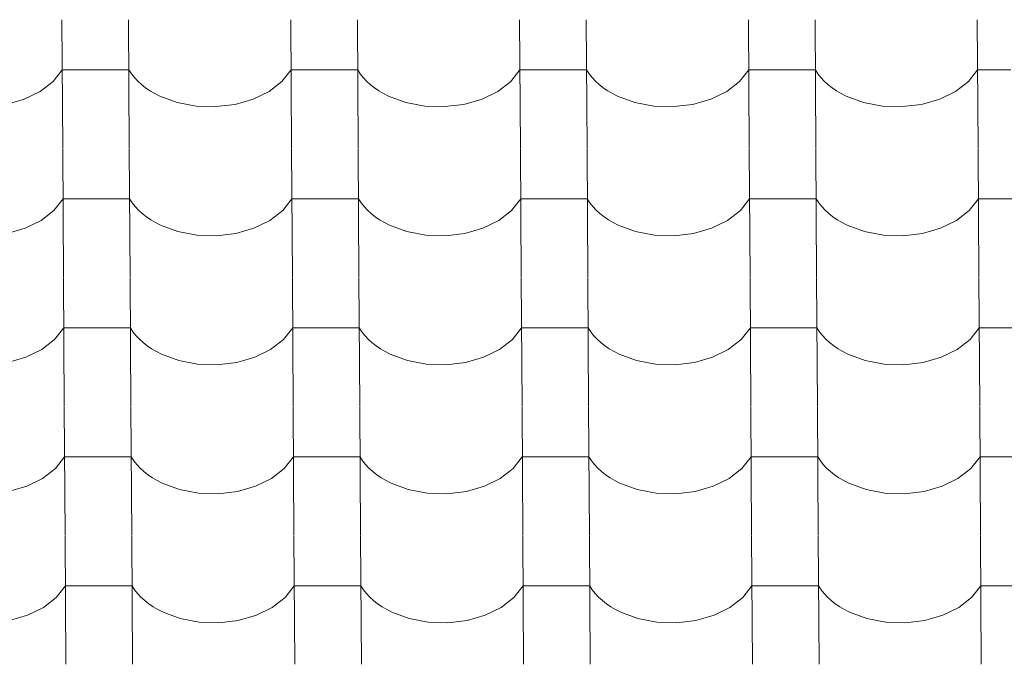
# Model space of a CAD drawing. Header units: millimetres. Extents: x -29001 to 109416, y -1251 to 13451.
# Tile 153 of 163: x -5852 to -5142, y 9963 to 10427. Entities that reach past the tile are written whole.
import ezdxf

# ---------------------------------------------------------------- set-up
doc = ezdxf.new("R2010")
doc.units = ezdxf.units.MM
doc.header["$MEASUREMENT"] = 0
doc.layers.add('POHLED JIŽNÍ_1_Konstrukce - nosné', color=7, linetype='Continuous')
doc.layers.add('POHLED JIŽNÍ_1_Nové_Výplně - Povrchové', color=7, linetype='Continuous')

# ---------------------------------------------------------------- blocks, each defined once
blk = doc.blocks.new('*X1', base_point=(-31394.74, -25864.88))
at = {"layer": 'POHLED JIŽNÍ_1_Nové_Výplně - Povrchové', "color": 21, "linetype": 'Continuous', "lineweight": 20, "true_color": 0xffaaaa}
for p, q in [((-5821.59, 10427.24), (-5821.01, 10334.56)), ((-5773.56, 10427.24), (-5772.98, 10334.56)), ((-5656.59, 10427.24), (-5656.01, 10334.56)), ((-5608.56, 10427.24), (-5607.98, 10334.56)), ((-5491.6, 10427.24), (-5491.02, 10334.56)), ((-5443.56, 10427.24), (-5442.98, 10334.56)), ((-5326.6, 10427.24), (-5326.02, 10334.56)), ((-5278.56, 10427.24), (-5277.99, 10334.56)), ((-5161.6, 10427.24), (-5161.02, 10334.56)), ((-5827.98, 10382.7), (-5821.37, 10391.08)), ((-5797.35, 10391.08), (-5821.37, 10391.08)), ((-5773.33, 10391.08), (-5797.35, 10391.08)), ((-5773.33, 10391.08), (-5771.49, 10388.29)), ((-5771.49, 10388.29), (-5769.35, 10385.59)), ((-5662.98, 10382.7), (-5656.37, 10391.08)), ((-5632.35, 10391.08), (-5656.37, 10391.08)), ((-5608.33, 10391.08), (-5632.35, 10391.08)), ((-5608.33, 10391.08), (-5606.49, 10388.29)), ((-5606.49, 10388.29), (-5604.35, 10385.59)), ((-5497.99, 10382.7), (-5491.37, 10391.08)), ((-5467.35, 10391.08), (-5491.37, 10391.08)), ((-5443.34, 10391.08), (-5467.35, 10391.08)), ((-5443.34, 10391.08), (-5441.49, 10388.29)), ((-5441.49, 10388.29), (-5439.36, 10385.59)), ((-5332.99, 10382.7), (-5326.37, 10391.08)), ((-5302.36, 10391.08), (-5326.37, 10391.08)), ((-5278.34, 10391.08), (-5302.36, 10391.08)), ((-5278.34, 10391.08), (-5276.5, 10388.29)), ((-5276.5, 10388.29), (-5274.36, 10385.59)), ((-5167.99, 10382.7), (-5161.38, 10391.08)), ((-5137.36, 10391.08), (-5161.38, 10391.08)), ((-5837.25, 10375.52), (-5827.98, 10382.7)), ((-5769.35, 10385.59), (-5766.93, 10383)), ((-5766.93, 10383), (-5764.23, 10380.54)), ((-5764.23, 10380.54), (-5761.28, 10378.21)), ((-5672.25, 10375.52), (-5662.98, 10382.7)), ((-5604.35, 10385.59), (-5601.93, 10383)), ((-5601.93, 10383), (-5599.23, 10380.54)), ((-5599.23, 10380.54), (-5596.28, 10378.21)), ((-5507.25, 10375.52), (-5497.99, 10382.7)), ((-5439.36, 10385.59), (-5436.93, 10383)), ((-5436.93, 10383), (-5434.24, 10380.54)), ((-5434.24, 10380.54), (-5431.28, 10378.21)), ((-5342.25, 10375.52), (-5332.99, 10382.7)), ((-5274.36, 10385.59), (-5271.94, 10383)), ((-5271.94, 10383), (-5269.24, 10380.54)), ((-5269.24, 10380.54), (-5266.28, 10378.21)), ((-5177.26, 10375.52), (-5167.99, 10382.7)), ((-5848.69, 10369.93), (-5837.25, 10375.52)), ((-5761.28, 10378.21), (-5758.08, 10376.04)), ((-5758.08, 10376.04), (-5754.65, 10374.02)), ((-5754.65, 10374.02), (-5751.02, 10372.17)), ((-5751.02, 10372.17), (-5738.55, 10367.6)), ((-5683.69, 10369.93), (-5672.25, 10375.52)), ((-5596.28, 10378.21), (-5593.08, 10376.04)), ((-5593.08, 10376.04), (-5589.66, 10374.02)), ((-5589.66, 10374.02), (-5586.02, 10372.17)), ((-5586.02, 10372.17), (-5573.55, 10367.6)), ((-5518.69, 10369.93), (-5507.25, 10375.52)), ((-5431.28, 10378.21), (-5428.08, 10376.04)), ((-5428.08, 10376.04), (-5424.66, 10374.02)), ((-5424.66, 10374.02), (-5421.03, 10372.17)), ((-5421.03, 10372.17), (-5408.55, 10367.6)), ((-5353.7, 10369.93), (-5342.25, 10375.52)), ((-5266.28, 10378.21), (-5263.09, 10376.04)), ((-5263.09, 10376.04), (-5259.66, 10374.02)), ((-5259.66, 10374.02), (-5256.03, 10372.17)), ((-5256.03, 10372.17), (-5243.56, 10367.6)), ((-5188.7, 10369.93), (-5177.26, 10375.52)), ((-5861.72, 10366.21), (-5848.69, 10369.93)), ((-5738.55, 10367.6), (-5724.87, 10365.01)), ((-5724.87, 10365.01), (-5710.69, 10364.54)), ((-5710.69, 10364.54), (-5696.73, 10366.21)), ((-5696.73, 10366.21), (-5683.69, 10369.93)), ((-5573.55, 10367.6), (-5559.87, 10365.01)), ((-5559.87, 10365.01), (-5545.69, 10364.54)), ((-5545.69, 10364.54), (-5531.73, 10366.21)), ((-5531.73, 10366.21), (-5518.69, 10369.93)), ((-5408.55, 10367.6), (-5394.88, 10365.01)), ((-5394.88, 10365.01), (-5380.7, 10364.54)), ((-5380.7, 10364.54), (-5366.73, 10366.21)), ((-5366.73, 10366.21), (-5353.7, 10369.93)), ((-5243.56, 10367.6), (-5229.88, 10365.01)), ((-5229.88, 10365.01), (-5215.7, 10364.54)), ((-5215.7, 10364.54), (-5201.73, 10366.21)), ((-5201.73, 10366.21), (-5188.7, 10369.93)), ((-5821.01, 10334.23), (-5820.43, 10241.55)), ((-5772.98, 10334.23), (-5772.4, 10241.55)), ((-5656.01, 10334.23), (-5655.43, 10241.55)), ((-5607.98, 10334.23), (-5607.4, 10241.55)), ((-5491.01, 10334.23), (-5490.44, 10241.55)), ((-5442.98, 10334.23), (-5442.4, 10241.55)), ((-5326.02, 10334.23), (-5325.44, 10241.55)), ((-5277.98, 10334.23), (-5277.4, 10241.55)), ((-5161.02, 10334.23), (-5160.44, 10241.55)), ((-5827.4, 10289.69), (-5820.78, 10298.07)), ((-5796.77, 10298.07), (-5820.78, 10298.07)), ((-5772.75, 10298.07), (-5796.77, 10298.07)), ((-5772.75, 10298.07), (-5770.91, 10295.28)), ((-5770.91, 10295.28), (-5768.77, 10292.58)), ((-5662.4, 10289.69), (-5655.79, 10298.07)), ((-5631.77, 10298.07), (-5655.79, 10298.07)), ((-5607.75, 10298.07), (-5631.77, 10298.07)), ((-5607.75, 10298.07), (-5605.91, 10295.28)), ((-5605.91, 10295.28), (-5603.77, 10292.58)), ((-5497.4, 10289.69), (-5490.79, 10298.07)), ((-5466.77, 10298.07), (-5490.79, 10298.07)), ((-5442.75, 10298.07), (-5466.77, 10298.07)), ((-5442.75, 10298.07), (-5440.91, 10295.28)), ((-5440.91, 10295.28), (-5438.77, 10292.58)), ((-5332.41, 10289.69), (-5325.79, 10298.07)), ((-5301.77, 10298.07), (-5325.79, 10298.07)), ((-5277.76, 10298.07), (-5301.77, 10298.07)), ((-5277.76, 10298.07), (-5275.92, 10295.28)), ((-5275.92, 10295.28), (-5273.78, 10292.58)), ((-5167.41, 10289.69), (-5160.79, 10298.07)), ((-5136.78, 10298.07), (-5160.79, 10298.07)), ((-5836.66, 10282.51), (-5827.4, 10289.69)), ((-5768.77, 10292.58), (-5766.35, 10290)), ((-5766.35, 10290), (-5763.65, 10287.53)), ((-5763.65, 10287.53), (-5760.69, 10285.2)), ((-5671.67, 10282.51), (-5662.4, 10289.69)), ((-5603.77, 10292.58), (-5601.35, 10290)), ((-5601.35, 10290), (-5598.65, 10287.53)), ((-5598.65, 10287.53), (-5595.7, 10285.2)), ((-5506.67, 10282.51), (-5497.4, 10289.69)), ((-5438.77, 10292.58), (-5436.35, 10290)), ((-5436.35, 10290), (-5433.65, 10287.53)), ((-5433.65, 10287.53), (-5430.7, 10285.2)), ((-5341.67, 10282.51), (-5332.41, 10289.69)), ((-5273.78, 10292.58), (-5271.35, 10290)), ((-5271.35, 10290), (-5268.66, 10287.53)), ((-5268.66, 10287.53), (-5265.7, 10285.2)), ((-5176.67, 10282.51), (-5167.41, 10289.69)), ((-5848.11, 10276.92), (-5836.66, 10282.51)), ((-5760.69, 10285.2), (-5757.5, 10283.03)), ((-5757.5, 10283.03), (-5754.07, 10281.01)), ((-5754.07, 10281.01), (-5750.44, 10279.16)), ((-5683.11, 10276.92), (-5671.67, 10282.51)), ((-5595.7, 10285.2), (-5592.5, 10283.03)), ((-5592.5, 10283.03), (-5589.07, 10281.01)), ((-5589.07, 10281.01), (-5585.44, 10279.16)), ((-5518.11, 10276.92), (-5506.67, 10282.51)), ((-5430.7, 10285.2), (-5427.5, 10283.03)), ((-5427.5, 10283.03), (-5424.08, 10281.01)), ((-5424.08, 10281.01), (-5420.44, 10279.16)), ((-5353.11, 10276.92), (-5341.67, 10282.51)), ((-5265.7, 10285.2), (-5262.5, 10283.03)), ((-5262.5, 10283.03), (-5259.08, 10281.01)), ((-5259.08, 10281.01), (-5255.45, 10279.16)), ((-5188.12, 10276.92), (-5176.67, 10282.51)), ((-5861.14, 10273.2), (-5848.11, 10276.92)), ((-5750.44, 10279.16), (-5737.97, 10274.59)), ((-5737.97, 10274.59), (-5724.29, 10272)), ((-5710.11, 10271.53), (-5696.14, 10273.2)), ((-5696.14, 10273.2), (-5683.11, 10276.92)), ((-5585.44, 10279.16), (-5572.97, 10274.59)), ((-5572.97, 10274.59), (-5559.29, 10272)), ((-5545.11, 10271.53), (-5531.15, 10273.2)), ((-5531.15, 10273.2), (-5518.11, 10276.92)), ((-5420.44, 10279.16), (-5407.97, 10274.59)), ((-5407.97, 10274.59), (-5394.3, 10272)), ((-5380.11, 10271.53), (-5366.15, 10273.2)), ((-5366.15, 10273.2), (-5353.11, 10276.92)), ((-5255.45, 10279.16), (-5242.97, 10274.59)), ((-5242.97, 10274.59), (-5229.3, 10272)), ((-5215.12, 10271.53), (-5201.15, 10273.2)), ((-5201.15, 10273.2), (-5188.12, 10276.92)), ((-5724.29, 10272), (-5710.11, 10271.53)), ((-5559.29, 10272), (-5545.11, 10271.53)), ((-5394.3, 10272), (-5380.11, 10271.53)), ((-5229.3, 10272), (-5215.12, 10271.53)), ((-5820.43, 10241.22), (-5819.85, 10148.54)), ((-5772.39, 10241.22), (-5771.81, 10148.54)), ((-5655.43, 10241.22), (-5654.85, 10148.54)), ((-5607.4, 10241.22), (-5606.82, 10148.54)), ((-5490.43, 10241.22), (-5489.85, 10148.54)), ((-5442.4, 10241.22), (-5441.82, 10148.54)), ((-5325.44, 10241.22), (-5324.86, 10148.54)), ((-5277.4, 10241.22), (-5276.82, 10148.54)), ((-5160.44, 10241.22), (-5159.86, 10148.54)), ((-5826.82, 10196.68), (-5820.2, 10205.06)), ((-5796.18, 10205.06), (-5820.2, 10205.06)), ((-5772.17, 10205.06), (-5796.18, 10205.06)), ((-5772.17, 10205.06), (-5770.33, 10202.27)), ((-5770.33, 10202.27), (-5768.19, 10199.57)), ((-5661.82, 10196.68), (-5655.2, 10205.06)), ((-5631.19, 10205.06), (-5655.2, 10205.06)), ((-5607.17, 10205.06), (-5631.19, 10205.06)), ((-5607.17, 10205.06), (-5605.33, 10202.27)), ((-5605.33, 10202.27), (-5603.19, 10199.57)), ((-5496.82, 10196.68), (-5490.21, 10205.06)), ((-5466.19, 10205.06), (-5490.21, 10205.06)), ((-5442.17, 10205.06), (-5466.19, 10205.06)), ((-5442.17, 10205.06), (-5440.33, 10202.27)), ((-5440.33, 10202.27), (-5438.19, 10199.57)), ((-5331.83, 10196.68), (-5325.21, 10205.06)), ((-5301.19, 10205.06), (-5325.21, 10205.06)), ((-5277.18, 10205.06), (-5301.19, 10205.06)), ((-5277.18, 10205.06), (-5275.33, 10202.27)), ((-5275.33, 10202.27), (-5273.2, 10199.57)), ((-5166.83, 10196.68), (-5160.21, 10205.06)), ((-5136.2, 10205.06), (-5160.21, 10205.06)), ((-5836.08, 10189.51), (-5826.82, 10196.68)), ((-5768.19, 10199.57), (-5765.76, 10196.99)), ((-5765.76, 10196.99), (-5763.07, 10194.52)), ((-5763.07, 10194.52), (-5760.11, 10192.2)), ((-5671.09, 10189.51), (-5661.82, 10196.68)), ((-5603.19, 10199.57), (-5600.77, 10196.99)), ((-5600.77, 10196.99), (-5598.07, 10194.52)), ((-5598.07, 10194.52), (-5595.12, 10192.2)), ((-5506.09, 10189.51), (-5496.82, 10196.68)), ((-5438.19, 10199.57), (-5435.77, 10196.99)), ((-5435.77, 10196.99), (-5433.07, 10194.52)), ((-5433.07, 10194.52), (-5430.12, 10192.2)), ((-5341.09, 10189.51), (-5331.83, 10196.68)), ((-5273.2, 10199.57), (-5270.77, 10196.99)), ((-5270.77, 10196.99), (-5268.08, 10194.52)), ((-5268.08, 10194.52), (-5265.12, 10192.2)), ((-5176.09, 10189.51), (-5166.83, 10196.68)), ((-5847.52, 10183.91), (-5836.08, 10189.51)), ((-5760.11, 10192.2), (-5756.91, 10190.02)), ((-5756.91, 10190.02), (-5753.49, 10188)), ((-5753.49, 10188), (-5749.86, 10186.15)), ((-5682.53, 10183.91), (-5671.09, 10189.51)), ((-5595.12, 10192.2), (-5591.92, 10190.02)), ((-5591.92, 10190.02), (-5588.49, 10188)), ((-5588.49, 10188), (-5584.86, 10186.15)), ((-5517.53, 10183.91), (-5506.09, 10189.51)), ((-5430.12, 10192.2), (-5426.92, 10190.02)), ((-5426.92, 10190.02), (-5423.49, 10188)), ((-5423.49, 10188), (-5419.86, 10186.15)), ((-5352.53, 10183.91), (-5341.09, 10189.51)), ((-5265.12, 10192.2), (-5261.92, 10190.02)), ((-5261.92, 10190.02), (-5258.5, 10188)), ((-5258.5, 10188), (-5254.86, 10186.15)), ((-5187.54, 10183.91), (-5176.09, 10189.51)), ((-5860.56, 10180.19), (-5847.52, 10183.91)), ((-5749.86, 10186.15), (-5737.38, 10181.58)), ((-5737.38, 10181.58), (-5723.71, 10178.99)), ((-5695.56, 10180.19), (-5682.53, 10183.91)), ((-5584.86, 10186.15), (-5572.39, 10181.58)), ((-5572.39, 10181.58), (-5558.71, 10178.99)), ((-5530.57, 10180.19), (-5517.53, 10183.91)), ((-5419.86, 10186.15), (-5407.39, 10181.58)), ((-5407.39, 10181.58), (-5393.71, 10178.99)), ((-5365.57, 10180.19), (-5352.53, 10183.91)), ((-5254.86, 10186.15), (-5242.39, 10181.58)), ((-5242.39, 10181.58), (-5228.72, 10178.99)), ((-5200.57, 10180.19), (-5187.54, 10183.91)), ((-5723.71, 10178.99), (-5709.53, 10178.52)), ((-5709.53, 10178.52), (-5695.56, 10180.19)), ((-5558.71, 10178.99), (-5544.53, 10178.52)), ((-5544.53, 10178.52), (-5530.57, 10180.19)), ((-5393.71, 10178.99), (-5379.53, 10178.52)), ((-5379.53, 10178.52), (-5365.57, 10180.19)), ((-5228.72, 10178.99), (-5214.54, 10178.52)), ((-5214.54, 10178.52), (-5200.57, 10180.19)), ((-5819.85, 10148.21), (-5819.27, 10055.54)), ((-5771.81, 10148.21), (-5771.23, 10055.54)), ((-5654.85, 10148.21), (-5654.27, 10055.54)), ((-5606.81, 10148.21), (-5606.24, 10055.54)), ((-5489.85, 10148.21), (-5489.27, 10055.54)), ((-5441.82, 10148.21), (-5441.24, 10055.54)), ((-5324.85, 10148.21), (-5324.28, 10055.54)), ((-5276.82, 10148.21), (-5276.24, 10055.54)), ((-5159.86, 10148.21), (-5159.28, 10055.54)), ((-5826.24, 10103.67), (-5819.62, 10112.05)), ((-5795.6, 10112.05), (-5819.62, 10112.05)), ((-5771.59, 10112.05), (-5795.6, 10112.05)), ((-5771.59, 10112.05), (-5769.74, 10109.26)), ((-5769.74, 10109.26), (-5767.61, 10106.56)), ((-5661.24, 10103.67), (-5654.62, 10112.05)), ((-5630.61, 10112.05), (-5654.62, 10112.05)), ((-5606.59, 10112.05), (-5630.61, 10112.05)), ((-5606.59, 10112.05), (-5604.75, 10109.26)), ((-5604.75, 10109.26), (-5602.61, 10106.56)), ((-5496.24, 10103.67), (-5489.63, 10112.05)), ((-5465.61, 10112.05), (-5489.63, 10112.05)), ((-5441.59, 10112.05), (-5465.61, 10112.05)), ((-5441.59, 10112.05), (-5439.75, 10109.26)), ((-5439.75, 10109.26), (-5437.61, 10106.56)), ((-5331.24, 10103.67), (-5324.63, 10112.05)), ((-5300.61, 10112.05), (-5324.63, 10112.05)), ((-5276.59, 10112.05), (-5300.61, 10112.05)), ((-5276.59, 10112.05), (-5274.75, 10109.26)), ((-5274.75, 10109.26), (-5272.61, 10106.56)), ((-5166.25, 10103.67), (-5159.63, 10112.05)), ((-5135.61, 10112.05), (-5159.63, 10112.05)), ((-5835.5, 10096.5), (-5826.24, 10103.67)), ((-5767.61, 10106.56), (-5765.18, 10103.98)), ((-5765.18, 10103.98), (-5762.49, 10101.51)), ((-5670.5, 10096.5), (-5661.24, 10103.67)), ((-5602.61, 10106.56), (-5600.19, 10103.98)), ((-5600.19, 10103.98), (-5597.49, 10101.51)), ((-5505.51, 10096.5), (-5496.24, 10103.67)), ((-5437.61, 10106.56), (-5435.19, 10103.98)), ((-5435.19, 10103.98), (-5432.49, 10101.51)), ((-5340.51, 10096.5), (-5331.24, 10103.67)), ((-5272.61, 10106.56), (-5270.19, 10103.98)), ((-5270.19, 10103.98), (-5267.49, 10101.51)), ((-5175.51, 10096.5), (-5166.25, 10103.67)), ((-5846.94, 10090.91), (-5835.5, 10096.5)), ((-5762.49, 10101.51), (-5759.53, 10099.19)), ((-5759.53, 10099.19), (-5756.33, 10097.01)), ((-5756.33, 10097.01), (-5752.91, 10094.99)), ((-5681.95, 10090.91), (-5670.5, 10096.5)), ((-5597.49, 10101.51), (-5594.53, 10099.19)), ((-5594.53, 10099.19), (-5591.34, 10097.01)), ((-5591.34, 10097.01), (-5587.91, 10094.99)), ((-5516.95, 10090.91), (-5505.51, 10096.5)), ((-5432.49, 10101.51), (-5429.54, 10099.19)), ((-5429.54, 10099.19), (-5426.34, 10097.01)), ((-5426.34, 10097.01), (-5422.91, 10094.99)), ((-5351.95, 10090.91), (-5340.51, 10096.5)), ((-5267.49, 10101.51), (-5264.54, 10099.19)), ((-5264.54, 10099.19), (-5261.34, 10097.01)), ((-5261.34, 10097.01), (-5257.92, 10094.99)), ((-5186.95, 10090.91), (-5175.51, 10096.5)), ((-5859.98, 10087.18), (-5846.94, 10090.91)), ((-5752.91, 10094.99), (-5749.28, 10093.14)), ((-5749.28, 10093.14), (-5736.8, 10088.57)), ((-5736.8, 10088.57), (-5723.13, 10085.98)), ((-5694.98, 10087.18), (-5681.95, 10090.91)), ((-5587.91, 10094.99), (-5584.28, 10093.14)), ((-5584.28, 10093.14), (-5571.81, 10088.57)), ((-5571.81, 10088.57), (-5558.13, 10085.98)), ((-5529.98, 10087.18), (-5516.95, 10090.91)), ((-5422.91, 10094.99), (-5419.28, 10093.14)), ((-5419.28, 10093.14), (-5406.81, 10088.57)), ((-5406.81, 10088.57), (-5393.13, 10085.98)), ((-5364.99, 10087.18), (-5351.95, 10090.91)), ((-5257.92, 10094.99), (-5254.28, 10093.14)), ((-5254.28, 10093.14), (-5241.81, 10088.57)), ((-5241.81, 10088.57), (-5228.14, 10085.98)), ((-5199.99, 10087.18), (-5186.95, 10090.91)), ((-5723.13, 10085.98), (-5708.95, 10085.51)), ((-5708.95, 10085.51), (-5694.98, 10087.18)), ((-5558.13, 10085.98), (-5543.95, 10085.51)), ((-5543.95, 10085.51), (-5529.98, 10087.18)), ((-5393.13, 10085.98), (-5378.95, 10085.51)), ((-5378.95, 10085.51), (-5364.99, 10087.18)), ((-5228.14, 10085.98), (-5213.95, 10085.51)), ((-5213.95, 10085.51), (-5199.99, 10087.18)), ((-5819.27, 10055.2), (-5818.69, 9962.53)), ((-5771.23, 10055.2), (-5770.65, 9962.53)), ((-5654.27, 10055.2), (-5653.69, 9962.53)), ((-5606.23, 10055.2), (-5605.65, 9962.53)), ((-5489.27, 10055.2), (-5488.69, 9962.53)), ((-5441.24, 10055.2), (-5440.66, 9962.53)), ((-5324.27, 10055.2), (-5323.69, 9962.53)), ((-5276.24, 10055.2), (-5275.66, 9962.53)), ((-5159.28, 10055.2), (-5158.7, 9962.53)), ((-5825.65, 10010.66), (-5819.04, 10019.04)), ((-5795.02, 10019.04), (-5819.04, 10019.04)), ((-5771, 10019.04), (-5795.02, 10019.04)), ((-5771, 10019.04), (-5769.16, 10016.25)), ((-5660.66, 10010.66), (-5654.04, 10019.04)), ((-5630.02, 10019.04), (-5654.04, 10019.04)), ((-5606.01, 10019.04), (-5630.02, 10019.04)), ((-5606.01, 10019.04), (-5604.17, 10016.25)), ((-5495.66, 10010.66), (-5489.04, 10019.04)), ((-5465.03, 10019.04), (-5489.04, 10019.04)), ((-5441.01, 10019.04), (-5465.03, 10019.04)), ((-5441.01, 10019.04), (-5439.17, 10016.25)), ((-5330.66, 10010.66), (-5324.05, 10019.04)), ((-5300.03, 10019.04), (-5324.05, 10019.04)), ((-5276.01, 10019.04), (-5300.03, 10019.04)), ((-5276.01, 10019.04), (-5274.17, 10016.25)), ((-5165.67, 10010.66), (-5159.05, 10019.04)), ((-5135.03, 10019.04), (-5159.05, 10019.04)), ((-5834.92, 10003.49), (-5825.65, 10010.66)), ((-5769.16, 10016.25), (-5767.02, 10013.56)), ((-5767.02, 10013.56), (-5764.6, 10010.97)), ((-5764.6, 10010.97), (-5761.9, 10008.5)), ((-5669.92, 10003.49), (-5660.66, 10010.66)), ((-5604.17, 10016.25), (-5602.03, 10013.56)), ((-5602.03, 10013.56), (-5599.6, 10010.97)), ((-5599.6, 10010.97), (-5596.91, 10008.5)), ((-5504.92, 10003.49), (-5495.66, 10010.66)), ((-5439.17, 10016.25), (-5437.03, 10013.56)), ((-5437.03, 10013.56), (-5434.61, 10010.97)), ((-5434.61, 10010.97), (-5431.91, 10008.5)), ((-5339.93, 10003.49), (-5330.66, 10010.66)), ((-5274.17, 10016.25), (-5272.03, 10013.56)), ((-5272.03, 10013.56), (-5269.61, 10010.97)), ((-5269.61, 10010.97), (-5266.91, 10008.5)), ((-5174.93, 10003.49), (-5165.67, 10010.66)), ((-5846.36, 9997.9), (-5834.92, 10003.49)), ((-5761.9, 10008.5), (-5758.95, 10006.18)), ((-5758.95, 10006.18), (-5755.75, 10004)), ((-5755.75, 10004), (-5752.33, 10001.98)), ((-5681.36, 9997.9), (-5669.92, 10003.49)), ((-5596.91, 10008.5), (-5593.95, 10006.18)), ((-5593.95, 10006.18), (-5590.75, 10004)), ((-5590.75, 10004), (-5587.33, 10001.98)), ((-5516.37, 9997.9), (-5504.92, 10003.49)), ((-5431.91, 10008.5), (-5428.95, 10006.18)), ((-5428.95, 10006.18), (-5425.76, 10004)), ((-5425.76, 10004), (-5422.33, 10001.98)), ((-5351.37, 9997.9), (-5339.93, 10003.49)), ((-5266.91, 10008.5), (-5263.96, 10006.18)), ((-5263.96, 10006.18), (-5260.76, 10004)), ((-5260.76, 10004), (-5257.33, 10001.98)), ((-5186.37, 9997.9), (-5174.93, 10003.49)), ((-5859.4, 9994.17), (-5846.36, 9997.9)), ((-5752.33, 10001.98), (-5748.69, 10000.13)), ((-5748.69, 10000.13), (-5736.22, 9995.56)), ((-5694.4, 9994.17), (-5681.36, 9997.9)), ((-5587.33, 10001.98), (-5583.7, 10000.13)), ((-5583.7, 10000.13), (-5571.22, 9995.56)), ((-5529.4, 9994.17), (-5516.37, 9997.9)), ((-5422.33, 10001.98), (-5418.7, 10000.13)), ((-5418.7, 10000.13), (-5406.23, 9995.56)), ((-5364.41, 9994.17), (-5351.37, 9997.9)), ((-5257.33, 10001.98), (-5253.7, 10000.13)), ((-5253.7, 10000.13), (-5241.23, 9995.56)), ((-5199.41, 9994.17), (-5186.37, 9997.9)), ((-5736.22, 9995.56), (-5722.55, 9992.97)), ((-5722.55, 9992.97), (-5708.36, 9992.5)), ((-5708.36, 9992.5), (-5694.4, 9994.17)), ((-5571.22, 9995.56), (-5557.55, 9992.97)), ((-5557.55, 9992.97), (-5543.37, 9992.5)), ((-5543.37, 9992.5), (-5529.4, 9994.17)), ((-5406.23, 9995.56), (-5392.55, 9992.97)), ((-5392.55, 9992.97), (-5378.37, 9992.5)), ((-5378.37, 9992.5), (-5364.41, 9994.17)), ((-5241.23, 9995.56), (-5227.55, 9992.97)), ((-5227.55, 9992.97), (-5213.37, 9992.5)), ((-5213.37, 9992.5), (-5199.41, 9994.17))]:
    blk.add_line(p, q, dxfattribs=at)

msp = doc.modelspace()

# ---------------------------------------------------------------- block references
at = {"layer": 'POHLED JIŽNÍ_1_Konstrukce - nosné', "color": 9, "linetype": 'Continuous', "lineweight": 13}
msp.add_blockref('*X1', (-31394.74, -25864.88), dxfattribs=at)

doc.saveas('drawing.dxf')
